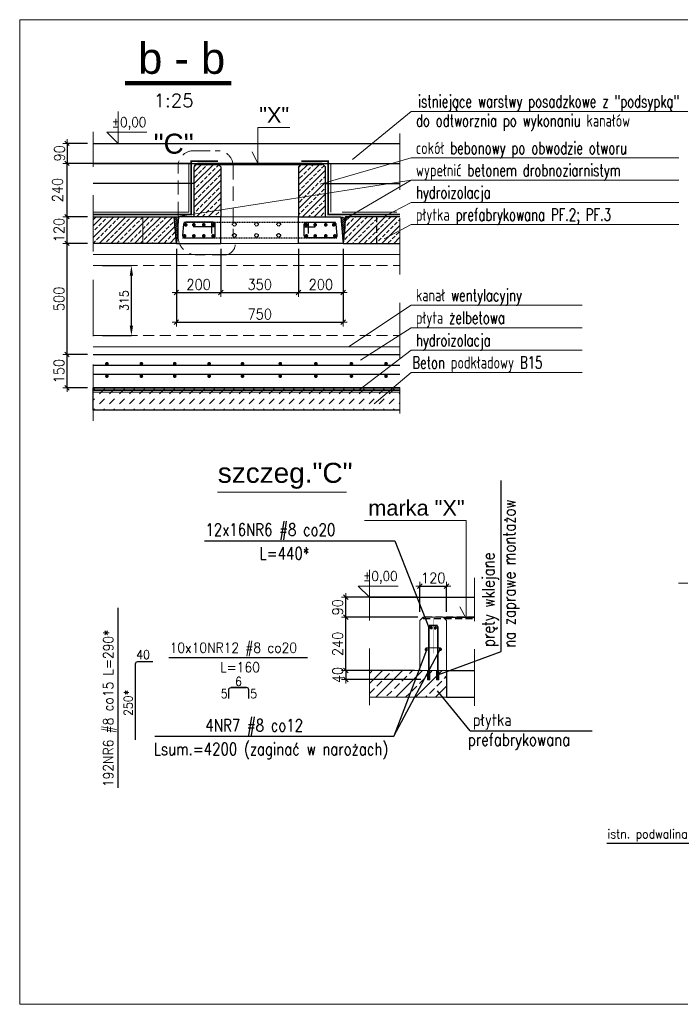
# Model space of a CAD drawing. Header units: centimetres. Extents: x -11084 to 18320, y 2736 to 15778.
# Tile 7 of 28: x 3550 to 3847, y 14815 to 15258. Entities that reach past the tile are written whole.
import ezdxf

# ---------------------------------------------------------------- set-up
doc = ezdxf.new("R2010")
doc.units = ezdxf.units.CM
for name, pattern in [('HIDDEN', [9.525, 6.35, -3.175]), ('HIDDEN2', [4.7625, 3.175, -1.5875]), ('HIDDENX2', [0.75, 0.5, -0.25]), ('IZOLACJA', [0.45, 0.25, -0.2])]:
    doc.linetypes.add(name, pattern=pattern)
for name, color, linetype, lineweight in [('---Hatches', 8, 'Continuous', 18), ('---Stal+opis', 3, 'Continuous', 18), ('---Stal+wym', 9, 'Continuous', 15), ('---Widok', 7, 'Continuous', 25), ('---zbrojenie', 133, 'Continuous', 25), ('---Żelbet', 6, 'Continuous', 30), ('_cienkie', 9, 'Continuous', 9), ('K---kreskowanie', 202, 'Continuous', 9), ('K---wymiar', 13, 'Continuous', 13), ('K_opis-25', 2, 'Continuous', 13), ('K_wymiar', 3, 'Continuous', 13)]:
    doc.layers.add(name, color=color, linetype=linetype, lineweight=lineweight)
for name, color, linetype in [('3', 3, 'Continuous'), ('_ściany', 8, 'Continuous'), ('A Detal-Płytki', 8, 'Continuous'), ('A---Hatch', 8, 'Continuous'), ('K-3', 3, 'Continuous'), ('K_OPIS_70', 241, 'Continuous')]:
    doc.layers.add(name, color=color, linetype=linetype)
doc.layers.add('zzz---Unplot', color=6, linetype='Continuous', lineweight=13, plot=False)
doc.styles.add('ARIAL', font='arial.ttf', dxfattribs={"width": 0.95})
doc.styles.add('Arial CE', font='arial.ttf')
doc.styles.add('ROMAND', font='romand.shx', dxfattribs={"width": 0.9})
doc.styles.add('WYMIARY', font='ROMANS.shx', dxfattribs={"width": 0.7})
doc.dimstyles.new('1do10-cm-mm', dxfattribs={"dimscale": 0.25, "dimtxt": 19, "dimasz": 0.75, "dimexe": 0, "dimexo": 10, "dimgap": 5, "dimtad": 1, "dimlfac": 10, "dimrnd": 0.5, "dimzin": 9, "dimdsep": 46, "dimtxsty": 'ROMAND', "dimblk": 'UKS', "dimcen": 15, "dimdle": 10, "dimclrd": 256, "dimclre": 256, "dimclrt": 3, "dimadec": 1, "dimazin": 0, "dimtfac": 8e-05, "dimtix": 1, "dimtmove": 2, "dimatfit": 3, "dimldrblk": 'DOTSMALL', "dimfxl": 1, "dimtolj": 1, "dimtzin": 9, "dimarcsym": 0})
pattern_1 = [(135, (-41708.07876, -9451.8789), (-1.234785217, 0.3367596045), [1.5875, -0.3175, 0, -0.3175])]

# ---------------------------------------------------------------- blocks, each defined once
blk = doc.blocks.new('UKS')
at = {"color": 0}
for p, q in [((10, 0), (-10, 0)), ((0, -10), (0, 10))]:
    blk.add_line(p, q, dxfattribs=at)
at = {"color": 2}
blk.add_line((-5.5, -5.5), (5.5, 5.5), dxfattribs=at)
blk = doc.blocks.new('*D82')
at = {"layer": '---Stal+wym', "linetype": 'ByBlock', "lineweight": -2, "transparency": 16777216}
for p, q in [((3620.78, 15155.29), (3620.78, 15122.32)), ((3695.78, 15155.29), (3695.78, 15122.32)), ((3620.96, 15122.32), (3695.59, 15122.32))]:
    blk.add_line(p, q, dxfattribs=at)
at = {"layer": 'Defpoints', "color": 0, "linetype": 'ByBlock', "transparency": 16777216}
for p in [(3620.78, 15157.79), (3695.78, 15157.79), (3695.78, 15122.32)]:
    blk.add_point(p, dxfattribs=at)
at = {"layer": '---Stal+wym', "linetype": 'ByBlock', "lineweight": -2, "transparency": 16777216, "xscale": 0.1875, "yscale": 0.1875, "zscale": 0.1875, "rotation": 180}
blk.add_blockref('UKS', (3620.78, 15122.32), dxfattribs=at)
at = {"layer": '---Stal+wym', "linetype": 'ByBlock', "lineweight": -2, "transparency": 16777216, "xscale": 0.1875, "yscale": 0.1875, "zscale": 0.1875}
blk.add_blockref('UKS', (3695.78, 15122.32), dxfattribs=at)
at = {"layer": '---Stal+wym', "color": 3, "linetype": 'ByBlock', "transparency": 16777216, "insert": (3658.28, 15125.95), "char_height": 4.75, "attachment_point": 5, "style": 'ROMAND'}
blk.add_mtext('\\A1;750', dxfattribs=at)
blk = doc.blocks.new('_DotSmall')
at = {"color": 0, "const_width": 0.5}
blk.add_lwpolyline([(-0.0625, 0, 1), (0.0625, 0, 1)], format="xyb", close=True, dxfattribs=at)
blk = doc.blocks.new('*D83')
at = {"layer": '---Stal+wym', "linetype": 'ByBlock', "lineweight": -2, "transparency": 16777216}
for p, q in [((3620.78, 15155.29), (3620.78, 15135.63)), ((3640.78, 15155.29), (3640.78, 15135.63)), ((3620.96, 15135.63), (3640.59, 15135.63))]:
    blk.add_line(p, q, dxfattribs=at)
at = {"layer": 'Defpoints', "color": 0, "linetype": 'ByBlock', "transparency": 16777216}
for p in [(3620.78, 15157.79), (3640.78, 15157.79), (3640.78, 15135.63)]:
    blk.add_point(p, dxfattribs=at)
at = {"layer": '---Stal+wym', "linetype": 'ByBlock', "lineweight": -2, "transparency": 16777216, "xscale": 0.1875, "yscale": 0.1875, "zscale": 0.1875, "rotation": 180}
blk.add_blockref('UKS', (3620.78, 15135.63), dxfattribs=at)
at = {"layer": '---Stal+wym', "linetype": 'ByBlock', "lineweight": -2, "transparency": 16777216, "xscale": 0.1875, "yscale": 0.1875, "zscale": 0.1875}
blk.add_blockref('UKS', (3640.78, 15135.63), dxfattribs=at)
at = {"layer": '---Stal+wym', "color": 3, "linetype": 'ByBlock', "transparency": 16777216, "insert": (3630.78, 15139.25), "char_height": 4.75, "attachment_point": 5, "style": 'ROMAND'}
blk.add_mtext('\\A1;200', dxfattribs=at)
blk = doc.blocks.new('*D84')
at = {"layer": '---Stal+wym', "linetype": 'ByBlock', "lineweight": -2, "transparency": 16777216}
for p, q in [((3640.78, 15155.29), (3640.78, 15135.63)), ((3675.78, 15155.29), (3675.78, 15135.63)), ((3640.96, 15135.63), (3675.59, 15135.63))]:
    blk.add_line(p, q, dxfattribs=at)
at = {"layer": 'Defpoints', "color": 0, "linetype": 'ByBlock', "transparency": 16777216}
for p in [(3640.78, 15157.79), (3675.78, 15157.79), (3675.78, 15135.63)]:
    blk.add_point(p, dxfattribs=at)
at = {"layer": '---Stal+wym', "linetype": 'ByBlock', "lineweight": -2, "transparency": 16777216, "xscale": 0.1875, "yscale": 0.1875, "zscale": 0.1875, "rotation": 180}
blk.add_blockref('UKS', (3640.78, 15135.63), dxfattribs=at)
at = {"layer": '---Stal+wym', "linetype": 'ByBlock', "lineweight": -2, "transparency": 16777216, "xscale": 0.1875, "yscale": 0.1875, "zscale": 0.1875}
blk.add_blockref('UKS', (3675.78, 15135.63), dxfattribs=at)
at = {"layer": '---Stal+wym', "color": 3, "linetype": 'ByBlock', "transparency": 16777216, "insert": (3658.28, 15139.25), "char_height": 4.75, "attachment_point": 5, "style": 'ROMAND'}
blk.add_mtext('\\A1;350', dxfattribs=at)
blk = doc.blocks.new('*D85')
at = {"layer": '---Stal+wym', "linetype": 'ByBlock', "lineweight": -2, "transparency": 16777216}
for p, q in [((3675.78, 15155.29), (3675.78, 15135.63)), ((3695.78, 15155.29), (3695.78, 15135.63)), ((3675.96, 15135.63), (3695.59, 15135.63))]:
    blk.add_line(p, q, dxfattribs=at)
at = {"layer": 'Defpoints', "color": 0, "linetype": 'ByBlock', "transparency": 16777216}
for p in [(3675.78, 15157.79), (3695.78, 15157.79), (3695.78, 15135.63)]:
    blk.add_point(p, dxfattribs=at)
at = {"layer": '---Stal+wym', "linetype": 'ByBlock', "lineweight": -2, "transparency": 16777216, "xscale": 0.1875, "yscale": 0.1875, "zscale": 0.1875, "rotation": 180}
blk.add_blockref('UKS', (3675.78, 15135.63), dxfattribs=at)
at = {"layer": '---Stal+wym', "linetype": 'ByBlock', "lineweight": -2, "transparency": 16777216, "xscale": 0.1875, "yscale": 0.1875, "zscale": 0.1875}
blk.add_blockref('UKS', (3695.78, 15135.63), dxfattribs=at)
at = {"layer": '---Stal+wym', "color": 3, "linetype": 'ByBlock', "transparency": 16777216, "insert": (3685.78, 15139.25), "char_height": 4.75, "attachment_point": 5, "style": 'ROMAND'}
blk.add_mtext('\\A1;200', dxfattribs=at)
blk = doc.blocks.new('*D86')
at = {"layer": '---Stal+wym', "linetype": 'ByBlock', "lineweight": -2, "transparency": 16777216}
for p, q in [((3580.81, 15107.79), (3571.59, 15107.79)), ((3571.59, 15092.98), (3571.59, 15107.61)), ((3580.81, 15092.79), (3571.59, 15092.79))]:
    blk.add_line(p, q, dxfattribs=at)
at = {"layer": 'Defpoints', "color": 0, "linetype": 'ByBlock', "transparency": 16777216}
for p in [(3571.59, 15107.79), (3583.31, 15107.79), (3583.31, 15092.79)]:
    blk.add_point(p, dxfattribs=at)
at = {"layer": '---Stal+wym', "linetype": 'ByBlock', "lineweight": -2, "transparency": 16777216, "xscale": 0.1875, "yscale": 0.1875, "zscale": 0.1875}
for p, rotation in [((3571.59, 15107.79), 90), ((3571.59, 15092.79), 270)]:
    blk.add_blockref('UKS', p, dxfattribs=dict(at, rotation=rotation))
at = {"layer": '---Stal+wym', "color": 3, "linetype": 'ByBlock', "transparency": 16777216, "insert": (3567.97, 15100.29), "char_height": 4.75, "attachment_point": 5, "rotation": 90, "style": 'ROMAND'}
blk.add_mtext('\\A1;150', dxfattribs=at)
blk = doc.blocks.new('*D87')
at = {"layer": '---Stal+wym', "linetype": 'ByBlock', "lineweight": -2, "transparency": 16777216}
for p, q in [((3580.81, 15157.79), (3571.59, 15157.79)), ((3571.59, 15107.98), (3571.59, 15157.61)), ((3580.81, 15107.79), (3571.59, 15107.79))]:
    blk.add_line(p, q, dxfattribs=at)
at = {"layer": 'Defpoints', "color": 0, "linetype": 'ByBlock', "transparency": 16777216}
for p in [(3571.59, 15157.79), (3583.31, 15157.79), (3583.31, 15107.79)]:
    blk.add_point(p, dxfattribs=at)
at = {"layer": '---Stal+wym', "linetype": 'ByBlock', "lineweight": -2, "transparency": 16777216, "xscale": 0.1875, "yscale": 0.1875, "zscale": 0.1875}
for p, rotation in [((3571.59, 15157.79), 90), ((3571.59, 15107.79), 270)]:
    blk.add_blockref('UKS', p, dxfattribs=dict(at, rotation=rotation))
at = {"layer": '---Stal+wym', "color": 3, "linetype": 'ByBlock', "transparency": 16777216, "insert": (3567.97, 15132.79), "char_height": 4.75, "attachment_point": 5, "rotation": 90, "style": 'ROMAND'}
blk.add_mtext('\\A1;500', dxfattribs=at)
blk = doc.blocks.new('*D88')
at = {"layer": '---Stal+wym', "linetype": 'ByBlock', "lineweight": -2, "transparency": 16777216}
for p, q in [((3571.59, 15169.98), (3571.59, 15170.17)), ((3580.81, 15169.79), (3571.59, 15169.79)), ((3571.59, 15157.79), (3571.59, 15169.79)), ((3580.81, 15157.79), (3571.59, 15157.79)), ((3571.59, 15157.61), (3571.59, 15157.42))]:
    blk.add_line(p, q, dxfattribs=at)
at = {"layer": 'Defpoints', "color": 0, "linetype": 'ByBlock', "transparency": 16777216}
for p in [(3571.59, 15169.79), (3583.31, 15169.79), (3583.31, 15157.79)]:
    blk.add_point(p, dxfattribs=at)
at = {"layer": '---Stal+wym', "linetype": 'ByBlock', "lineweight": -2, "transparency": 16777216, "xscale": 0.1875, "yscale": 0.1875, "zscale": 0.1875}
for p, rotation in [((3571.59, 15169.79), 270), ((3571.59, 15157.79), 90)]:
    blk.add_blockref('UKS', p, dxfattribs=dict(at, rotation=rotation))
at = {"layer": '---Stal+wym', "color": 3, "linetype": 'ByBlock', "transparency": 16777216, "insert": (3567.97, 15163.79), "char_height": 4.75, "attachment_point": 5, "rotation": 90, "style": 'ROMAND'}
blk.add_mtext('\\A1;120', dxfattribs=at)
blk = doc.blocks.new('*D331')
at = {"layer": '---Stal+wym', "linetype": 'ByBlock', "lineweight": -2, "transparency": 16777216}
for p, q in [((3696.98, 14965.73), (3696.98, 14965.91)), ((3727.85, 14965.54), (3696.98, 14965.54)), ((3696.98, 14965.54), (3696.98, 14961.54)), ((3730.82, 14961.54), (3696.98, 14961.54)), ((3696.98, 14961.35), (3696.98, 14961.16))]:
    blk.add_line(p, q, dxfattribs=at)
at = {"layer": 'Defpoints', "color": 0, "linetype": 'ByBlock', "transparency": 16777216}
for p in [(3730.35, 14965.54), (3696.98, 14961.54), (3733.32, 14961.54)]:
    blk.add_point(p, dxfattribs=at)
at = {"layer": '---Stal+wym', "linetype": 'ByBlock', "lineweight": -2, "transparency": 16777216, "xscale": 0.1875, "yscale": 0.1875, "zscale": 0.1875}
for p, rotation in [((3696.98, 14965.54), 270), ((3696.98, 14961.54), 90)]:
    blk.add_blockref('UKS', p, dxfattribs=dict(at, rotation=rotation))
at = {"layer": '---Stal+wym', "color": 3, "linetype": 'ByBlock', "transparency": 16777216, "insert": (3693.36, 14963.54), "char_height": 4.75, "attachment_point": 5, "rotation": 90, "style": 'ROMAND'}
blk.add_mtext('\\A1;40', dxfattribs=at)
blk = doc.blocks.new('*D332')
at = {"layer": '---Stal+wym', "linetype": 'ByBlock', "lineweight": -2, "transparency": 16777216}
for p, q in [((3730.16, 15003.57), (3729.97, 15003.57)), ((3730.35, 14992.04), (3730.35, 15003.57)), ((3730.35, 15003.57), (3742.35, 15003.57)), ((3742.35, 14992.04), (3742.35, 15003.57)), ((3742.53, 15003.57), (3742.72, 15003.57))]:
    blk.add_line(p, q, dxfattribs=at)
at = {"layer": 'Defpoints', "color": 0, "linetype": 'ByBlock', "transparency": 16777216}
for p in [(3742.35, 15003.57), (3730.35, 14989.54), (3742.35, 14989.54)]:
    blk.add_point(p, dxfattribs=at)
at = {"layer": '---Stal+wym', "linetype": 'ByBlock', "lineweight": -2, "transparency": 16777216, "xscale": 0.1875, "yscale": 0.1875, "zscale": 0.1875}
blk.add_blockref('UKS', (3730.35, 15003.57), dxfattribs=at)
at = {"layer": '---Stal+wym', "linetype": 'ByBlock', "lineweight": -2, "transparency": 16777216, "xscale": 0.1875, "yscale": 0.1875, "zscale": 0.1875, "rotation": 180}
blk.add_blockref('UKS', (3742.35, 15003.57), dxfattribs=at)
at = {"layer": '---Stal+wym', "color": 3, "linetype": 'ByBlock', "transparency": 16777216, "insert": (3736.35, 15007.19), "char_height": 4.75, "attachment_point": 5, "style": 'ROMAND'}
blk.add_mtext('\\A1;120', dxfattribs=at)
blk = doc.blocks.new('*D366')
at = {"layer": '---Stal+wym', "linetype": 'ByBlock', "lineweight": -2, "transparency": 16777216}
for p, q in [((3587.53, 15147.79), (3600.54, 15147.79)), ((3600.54, 15120.79), (3600.54, 15143.29)), ((3587.53, 15116.29), (3600.54, 15116.29))]:
    blk.add_line(p, q, dxfattribs=at)
at = {"layer": '---Stal+wym', "linetype": 'ByBlock', "transparency": 16777216}
for points in [[(3599.79, 15143.29), (3601.29, 15143.29), (3600.54, 15147.79)], [(3599.79, 15120.79), (3601.29, 15120.79), (3600.54, 15116.29)]]:
    blk.add_solid(points, dxfattribs=at)
at = {"layer": 'Defpoints', "color": 0, "linetype": 'ByBlock', "transparency": 16777216}
for p in [(3585.03, 15147.79), (3600.54, 15147.79), (3585.03, 15116.29)]:
    blk.add_point(p, dxfattribs=at)
at = {"layer": '---Stal+wym', "color": 7, "linetype": 'ByBlock', "transparency": 16777216, "insert": (3597.29, 15132.04), "char_height": 4, "attachment_point": 5, "rotation": 90, "style": 'ROMAND'}
blk.add_mtext('\\A1;315', dxfattribs=at)
blk = doc.blocks.new('*D367')
at = {"layer": '---Stal+wym', "linetype": 'ByBlock', "lineweight": -2, "transparency": 16777216}
for p, q in [((3580.81, 15202.79), (3571.59, 15202.79)), ((3571.59, 15202.61), (3571.59, 15193.98)), ((3580.81, 15193.79), (3571.59, 15193.79))]:
    blk.add_line(p, q, dxfattribs=at)
at = {"layer": 'Defpoints', "color": 0, "linetype": 'ByBlock', "transparency": 16777216}
for p in [(3583.31, 15202.79), (3571.59, 15193.79), (3583.31, 15193.79)]:
    blk.add_point(p, dxfattribs=at)
at = {"layer": '---Stal+wym', "linetype": 'ByBlock', "lineweight": -2, "transparency": 16777216, "xscale": 0.1875, "yscale": 0.1875, "zscale": 0.1875}
for p, rotation in [((3571.59, 15202.79), 90), ((3571.59, 15193.79), 270)]:
    blk.add_blockref('UKS', p, dxfattribs=dict(at, rotation=rotation))
at = {"layer": '---Stal+wym', "color": 3, "linetype": 'ByBlock', "transparency": 16777216, "insert": (3568.18, 15198.29), "char_height": 4.75, "attachment_point": 5, "rotation": 90, "style": 'ROMAND'}
blk.add_mtext('\\A1;90', dxfattribs=at)
blk = doc.blocks.new('*D368')
at = {"layer": '---Stal+wym', "linetype": 'ByBlock', "lineweight": -2, "transparency": 16777216}
for p, q in [((3627.84, 15193.79), (3571.59, 15193.79)), ((3571.59, 15169.98), (3571.59, 15193.61)), ((3580.81, 15169.79), (3571.59, 15169.79))]:
    blk.add_line(p, q, dxfattribs=at)
at = {"layer": 'Defpoints', "color": 0, "linetype": 'ByBlock', "transparency": 16777216}
for p in [(3571.59, 15193.79), (3630.34, 15193.79), (3583.31, 15169.79)]:
    blk.add_point(p, dxfattribs=at)
at = {"layer": '---Stal+wym', "linetype": 'ByBlock', "lineweight": -2, "transparency": 16777216, "xscale": 0.1875, "yscale": 0.1875, "zscale": 0.1875}
for p, rotation in [((3571.59, 15193.79), 90), ((3571.59, 15169.79), 270)]:
    blk.add_blockref('UKS', p, dxfattribs=dict(at, rotation=rotation))
at = {"layer": '---Stal+wym', "color": 3, "linetype": 'ByBlock', "transparency": 16777216, "insert": (3567.33, 15181.79), "char_height": 4.75, "attachment_point": 5, "rotation": 90, "style": 'ROMAND'}
blk.add_mtext('\\A1;240', dxfattribs=at)
blk = doc.blocks.new('*D372')
at = {"layer": '---Stal+wym', "linetype": 'ByBlock', "lineweight": -2, "transparency": 16777216}
for p, q in [((3729.35, 14989.54), (3696.98, 14989.54)), ((3696.98, 14965.73), (3696.98, 14989.35)), ((3727.85, 14965.54), (3696.98, 14965.54))]:
    blk.add_line(p, q, dxfattribs=at)
at = {"layer": 'Defpoints', "color": 0, "linetype": 'ByBlock', "transparency": 16777216}
for p in [(3696.98, 14989.54), (3731.85, 14989.54), (3730.35, 14965.54)]:
    blk.add_point(p, dxfattribs=at)
at = {"layer": '---Stal+wym', "linetype": 'ByBlock', "lineweight": -2, "transparency": 16777216, "xscale": 0.1875, "yscale": 0.1875, "zscale": 0.1875}
for p, rotation in [((3696.98, 14989.54), 90), ((3696.98, 14965.54), 270)]:
    blk.add_blockref('UKS', p, dxfattribs=dict(at, rotation=rotation))
at = {"layer": '---Stal+wym', "color": 3, "linetype": 'ByBlock', "transparency": 16777216, "insert": (3693.36, 14977.54), "char_height": 4.75, "attachment_point": 5, "rotation": 90, "style": 'ROMAND'}
blk.add_mtext('\\A1;240', dxfattribs=at)
blk = doc.blocks.new('*D373')
at = {"layer": '---Stal+wym', "linetype": 'ByBlock', "lineweight": -2, "transparency": 16777216}
for p, q in [((3696.98, 14998.73), (3696.98, 14998.91)), ((3728.74, 14998.54), (3696.98, 14998.54)), ((3696.98, 14989.54), (3696.98, 14998.54)), ((3729.35, 14989.54), (3696.98, 14989.54)), ((3696.98, 14989.35), (3696.98, 14989.16))]:
    blk.add_line(p, q, dxfattribs=at)
at = {"layer": 'Defpoints', "color": 0, "linetype": 'ByBlock', "transparency": 16777216}
for p in [(3696.98, 14998.54), (3731.24, 14998.54), (3731.85, 14989.54)]:
    blk.add_point(p, dxfattribs=at)
at = {"layer": '---Stal+wym', "linetype": 'ByBlock', "lineweight": -2, "transparency": 16777216, "xscale": 0.1875, "yscale": 0.1875, "zscale": 0.1875}
for p, rotation in [((3696.98, 14998.54), 270), ((3696.98, 14989.54), 90)]:
    blk.add_blockref('UKS', p, dxfattribs=dict(at, rotation=rotation))
at = {"layer": '---Stal+wym', "color": 3, "linetype": 'ByBlock', "transparency": 16777216, "insert": (3693.36, 14994.04), "char_height": 4.75, "attachment_point": 5, "rotation": 90, "style": 'ROMAND'}
blk.add_mtext('\\A1;90', dxfattribs=at)

msp = doc.modelspace()

# ---------------------------------------------------------------- hatches: boundary and pattern name
at = {"layer": '---Stal+wym', "linetype": 'ByBlock'}
h = msp.add_hatch(dxfattribs=at)
h.set_pattern_fill('JIS_STN_2.5', color=256, scale=1.5)
h.paths.add_polyline_path([(3640.776477, 15193.793665), (3628.842459, 15193.793665), (3628.842459, 15169.793665), (3640.776477, 15169.793665)])
h = msp.add_hatch(dxfattribs=at)
h.set_pattern_fill('JIS_STN_2.5', color=256, scale=1.5)
h.paths.add_polyline_path([(3687.801069, 15193.793665), (3675.776477, 15193.793665), (3675.776477, 15169.793665), (3687.801069, 15169.793665)])
h = msp.add_hatch(dxfattribs=at)
h.set_pattern_fill('JIS_STN_2.5', color=256, scale=1.5)
h.paths.add_polyline_path([(3605.660425, 15169.793665), (3583.31352, 15169.793665), (3583.31352, 15157.793665), (3605.660425, 15157.793665)])
h = msp.add_hatch(dxfattribs=at)
h.set_pattern_fill('JIS_STN_2.5', color=256, scale=1.5)
h.paths.add_polyline_path([(3619.660425, 15169.793665), (3605.660425, 15169.793665), (3605.660425, 15157.793665), (3620.660425, 15157.793665)])
h = msp.add_hatch(dxfattribs=at)
h.set_pattern_fill('ANSI36', color=256, scale=0.2, angle=90)
h.set_pattern_definition(pattern_1)
h.paths.add_polyline_path([(3621.776477, 15169.793665), (3619.660425, 15169.793665), (3620.660425, 15157.793665), (3620.776477, 15157.793665)])
h = msp.add_hatch(dxfattribs=at)
h.set_pattern_fill('ANSI36', color=256, scale=0.2, angle=90)
h.set_pattern_definition(pattern_1)
h.paths.add_polyline_path([(3696.892529, 15169.793665), (3694.776477, 15169.793665), (3695.776477, 15157.793665), (3695.892529, 15157.793665)])
h = msp.add_hatch(dxfattribs=at)
h.set_pattern_fill('JIS_STN_2.5', color=256, scale=1.5)
h.paths.add_polyline_path([(3696.892529, 15169.793665), (3710.892529, 15169.793665), (3710.892529, 15157.793665), (3695.892529, 15157.793665)])
h = msp.add_hatch(dxfattribs=at)
h.set_pattern_fill('JIS_STN_2.5', color=256, scale=1.5)
h.paths.add_polyline_path([(3721.31352, 15157.793665), (3721.31352, 15169.793665), (3710.892529, 15169.793665), (3710.892529, 15157.793665)])
at = {"layer": 'K---kreskowanie', "transparency": 33554687}
h = msp.add_hatch(dxfattribs=at)
h.set_pattern_fill('DASH', color=256, angle=45)
h.set_pattern_definition([(45, (3.113, 128.993), (4e-16, 4.49012806), [3.175, -3.175])])
h.paths.add_polyline_path([(3721.31352, 15082.793665), (3721.31352, 15092.793665), (3583.31352, 15092.793665), (3583.31352, 15082.793665)])

# ---------------------------------------------------------------- linework, layer by layer
at = {"layer": '---Hatches', "color": 6, "linetype": 'IZOLACJA', "ltscale": 50, "const_width": 0.75}
for points in [[(3583.31352, 15170.793665), (3627.50233, 15170.793665), (3627.50233, 15194.813419), (3639.557564, 15194.813419)], [(3721.31352, 15170.793665), (3689.050625, 15170.793665), (3689.050625, 15194.813419), (3676.99539, 15194.813419)], [(3583.31352, 15091.793665), (3583.31352, 15091.793665), (3583.31352, 15091.793665), (3721.31352, 15091.793665)]]:
    msp.add_lwpolyline(points, dxfattribs=at)
at = {"layer": '---Stal+wym', "linetype": 'ByBlock'}
for points in [[(3626.453649, 15171.793665), (3626.453649, 15193.793665)], [(3690.295579, 15171.793665), (3690.295579, 15193.793665)], [(3583.31352, 15171.793665), (3626.453649, 15171.793665)], [(3695.295579, 15171.793665), (3719.917939, 15171.793665)], [(3719.917939, 15171.793665), (3695.295579, 15171.793665)], [(3619.660425, 15169.793665), (3621.776477, 15169.793665)], [(3691.892529, 15169.793665), (3689.776477, 15169.793665)], [(3583.31352, 15152.793665), (3721.31352, 15152.793665)], [(3583.31352, 15111.293665), (3721.31352, 15111.293665)], [(3583.31352, 15090.793665), (3583.31352, 15090.793665), (3583.31352, 15090.793665), (3721.31352, 15090.793665)]]:
    msp.add_lwpolyline(points, dxfattribs=at)
for points in [[(3605.660425, 15169.793665), (3619.660425, 15169.793665), (3620.660425, 15157.793665), (3605.660425, 15157.793665)], [(3621.776477, 15169.793665), (3694.776477, 15169.793665), (3695.776477, 15157.793665), (3620.776477, 15157.793665)]]:
    msp.add_lwpolyline(points, close=True, dxfattribs=at)
at = {"layer": '---Stal+wym', "color": 2, "linetype": 'ByBlock'}
for points in [[(3730.347303, 14965.539345), (3730.347303, 14988.03941), (3731.847303, 14989.53941), (3740.847303, 14989.53941), (3742.347308, 14988.03941), (3742.347457, 14965.539345)], [(3730.347303, 14965.539345), (3730.347303, 14969.601696)], [(3742.347303, 14965.539345), (3742.347303, 14969.601696)], [(3707.620136, 14965.539345), (3742.347303, 14965.539345), (3742.347303, 14953.5393), (3707.620136, 14953.5393)]]:
    msp.add_lwpolyline(points, dxfattribs=at)
at = {"layer": '---Widok', "linetype": 'ByBlock'}
for points in [[(3583.31352, 15202.793665), (3721.31352, 15202.793665)], [(3583.31352, 15193.793665), (3630.342459, 15193.793665)], [(3583.31352, 15193.793665), (3721.31352, 15193.793665)], [(3634.276477, 15193.793665), (3682.276477, 15193.793665)], [(3628.842459, 15184.793665), (3583.31352, 15184.793665)], [(3687.710495, 15184.793665), (3721.31352, 15184.793665)], [(3721.31352, 15082.793665), (3583.31352, 15082.793665), (3583.31352, 15092.793665), (3721.31352, 15092.793665)]]:
    msp.add_lwpolyline(points, dxfattribs=at)
at = {"layer": '---Widok'}
for points in [[(3630.342459, 15193.793665), (3630.342459, 15193.293665), (3686.301069, 15193.293665), (3686.301069, 15193.793665), (3630.342459, 15193.793665)], [(3707.620136, 14998.53941), (3754.864015, 14998.53941)], [(3740.847303, 14989.53941), (3754.864015, 14989.53941)], [(3742.347303, 14965.539345), (3754.864015, 14965.53941)], [(3742.347303, 14965.539345), (3742.347303, 14953.5393), (3754.864015, 14953.5393)]]:
    msp.add_lwpolyline(points, dxfattribs=at)
at = {"layer": '---Widok', "linetype": 'HIDDEN2'}
msp.add_lwpolyline([(3731.847303, 14989.53941), (3731.847303, 14989.03941), (3754.864015, 14989.03941), (3754.864015, 14989.53941), (3731.847303, 14989.53941)], dxfattribs=at)
at = {"layer": '---zbrojenie', "linetype": 'HIDDENX2'}
for points in [[(3624.076809, 15167.293665), (3692.487203, 15167.293665)], [(3623.493476, 15160.293665), (3693.059478, 15160.293665)]]:
    msp.add_lwpolyline(points, dxfattribs=at)
at = {"layer": '---zbrojenie', "linetype": 'ByBlock'}
for points in [[(3583.31352, 15102.984876), (3721.31352, 15102.984876)], [(3583.31352, 15098.899761), (3721.31352, 15098.899761)]]:
    msp.add_lwpolyline(points, dxfattribs=at)
at = {"layer": '---zbrojenie', "color": 6, "linetype": 'ByBlock'}
for points in [[(3610.257059, 14969.429879), (3603.257059, 14969.429879, 0.4142135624), (3602.257059, 14968.429879), (3602.257059, 14934.429879)], [(3644.36319, 14952.911431), (3644.36319, 14956.911431, -0.4142135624), (3645.36319, 14957.911431), (3652.253142, 14957.911431)], [(3653.36319, 14952.911431), (3653.36319, 14956.911431, 0.4142135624), (3652.36319, 14957.911431), (3645.473237, 14957.911431)]]:
    msp.add_lwpolyline(points, format="xyb", dxfattribs=at)
at = {"layer": '---zbrojenie', "linetype": 'HIDDENX2'}
for centre in [(3646.857002, 15166.371717), (3656.805042, 15166.371717), (3666.805042, 15166.371717), (3646.857002, 15161.38154), (3656.805042, 15161.38154), (3666.805042, 15161.38154)]:
    msp.add_circle(centre, 0.798847, dxfattribs=at)
at = {"layer": '---Żelbet', "color": 2, "linetype": 'ByBlock'}
for p, q in [((3583.31352, 15107.793665), (3721.31352, 15107.793665)), ((3721.31352, 15092.793665), (3583.31352, 15092.793665))]:
    msp.add_line(p, q, dxfattribs=at)
at = {"layer": '---Żelbet', "linetype": 'ByBlock'}
msp.add_line((3721.31352, 15092.793665), (3583.31352, 15092.793665), dxfattribs=at)
at = {"layer": '---Żelbet', "color": 2, "linetype": 'ByBlock'}
for points in [[(3628.842459, 15169.793665), (3628.842459, 15192.293665), (3630.342459, 15193.793665), (3639.276477, 15193.793665), (3640.776477, 15192.293665), (3640.776477, 15169.793665)], [(3687.801069, 15169.793665), (3687.801069, 15192.293665), (3686.301069, 15193.793665), (3677.276477, 15193.793665), (3675.776477, 15192.293665), (3675.776477, 15169.793665)], [(3583.31352, 15169.793665), (3619.660425, 15169.793665), (3620.660425, 15157.793665), (3583.31352, 15157.793665)], [(3636.531845, 15167.293665), (3636.531845, 15162.293665)], [(3680.021109, 15167.293665), (3680.021109, 15162.293665)], [(3721.31352, 15169.793665), (3696.892529, 15169.793665), (3695.892529, 15157.793665), (3721.31352, 15157.793665)], [(3638.276477, 15165.270902), (3628.276477, 15165.270902)], [(3678.276477, 15165.270902), (3683.276477, 15165.270902)]]:
    msp.add_lwpolyline(points, dxfattribs=at)
for points in [[(3640.776477, 15169.793665), (3621.776477, 15169.793665), (3620.776477, 15157.793665), (3640.776477, 15157.793665)], [(3675.776477, 15169.793665), (3694.776477, 15169.793665), (3695.776477, 15157.793665), (3675.776477, 15157.793665)]]:
    msp.add_lwpolyline(points, close=True, dxfattribs=at)
for points in [[(3637.276477, 15167.293665), (3624.996942, 15167.293665, 0.3900664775), (3624.000397, 15166.376711), (3623.58373, 15161.376711, 0.4387801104), (3624.580276, 15160.293665), (3637.276477, 15160.293665, 0.4142135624), (3638.276477, 15161.293665), (3638.276477, 15166.293665, 0.4142135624)], [(3679.276477, 15167.293665), (3691.556012, 15167.293665, -0.3900664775), (3692.552558, 15166.376711), (3692.969225, 15161.376711, -0.4387801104), (3691.972679, 15160.293665), (3679.276477, 15160.293665, -0.4142135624), (3678.276477, 15161.293665), (3678.276477, 15166.293665, -0.4142135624)]]:
    msp.add_lwpolyline(points, format="xyb", close=True, dxfattribs=at)
at = {"layer": '_cienkie', "linetype": 'HIDDEN', "ltscale": 4}
for p, q in [((3583.31352, 15077.887951), (3583.31352, 15207.991534)), ((3721.31352, 15207.238001), (3721.31352, 15081.195187))]:
    msp.add_line(p, q, dxfattribs=at)
at = {"layer": '_cienkie', "linetype": 'ByBlock'}
for points in [[(3594.566127, 15217.096987), (3594.566127, 15202.793665), (3594.566127, 15202.793665), (3589.566127, 15207.793665), (3607.536504, 15207.793665)], [(3707.620136, 15010.842732), (3707.620136, 14998.53941), (3707.620136, 14998.53941), (3702.620136, 15003.53941), (3720.590512, 15003.53941)]]:
    msp.add_lwpolyline(points, dxfattribs=at)
at = {"layer": '_cienkie', "linetype": 'HIDDENX2', "ltscale": 10}
for points in [[(3583.31352, 15147.793665), (3721.31352, 15147.793665)], [(3583.31352, 15116.293665), (3721.31352, 15116.293665)]]:
    msp.add_lwpolyline(points, dxfattribs=at)
at = {"layer": '_cienkie', "linetype": 'HIDDEN', "ltscale": 4}
for points in [[(3754.864015, 14949.716592), (3754.864015, 15007.208196)], [(3707.620136, 14950.043571), (3707.620136, 15000.282922)]]:
    msp.add_lwpolyline(points, dxfattribs=at)
at = {"layer": '_ściany', "linetype": 'HIDDEN2'}
msp.add_lwpolyline([(3710.892529, 15169.793665), (3696.892529, 15169.793665), (3695.892529, 15157.793665), (3710.892529, 15157.793665)], close=True, dxfattribs=at)
at = {"layer": 'A Detal-Płytki'}
msp.add_line((3742.347303, 14970.69469), (3742.34738, 14970.69469), dxfattribs=at)
at = {"layer": 'A---Hatch', "linetype": 'Continuous'}
for p, q in [((3707.620136, 14959.676694), (3713.482787, 14965.539345)), ((3707.620136, 14964.16682), (3708.788823, 14965.335507)), ((3710.462998, 14953.5393), (3722.463043, 14965.539345)), ((3714.401483, 14961.967911), (3716.646547, 14964.212975)), ((3717.769079, 14965.335507), (3717.972917, 14965.539345)), ((3719.443254, 14953.5393), (3731.443299, 14965.539345)), ((3722.259207, 14960.845379), (3724.504271, 14963.090443)), ((3725.626803, 14964.212975), (3726.953173, 14965.539345)), ((3728.42351, 14953.5393), (3740.423556, 14965.539345)), ((3733.484527, 14963.090443), (3735.729591, 14965.335507)), ((3741.342252, 14961.967911), (3742.347303, 14962.972962)), ((3711.033887, 14958.600315), (3713.278951, 14960.845379)), ((3718.891611, 14957.477783), (3721.136675, 14959.722847)), ((3726.749335, 14956.355251), (3728.994399, 14958.600315)), ((3730.116931, 14959.722847), (3732.361995, 14961.967911)), ((3737.403766, 14953.5393), (3742.347303, 14958.482836)), ((3737.974656, 14958.600315), (3740.21972, 14960.845379)), ((3707.666291, 14955.232719), (3709.911355, 14957.477783)), ((3715.524015, 14954.110187), (3717.769079, 14956.355251)), ((3723.933384, 14953.5393), (3725.626803, 14955.232719)), ((3732.91364, 14953.5393), (3733.484527, 14954.110187)), ((3734.607059, 14955.232719), (3736.852123, 14957.477783))]:
    msp.add_line(p, q, dxfattribs=at)
at = {"layer": 'K---wymiar', "linetype": 'HIDDEN'}
msp.add_lwpolyline([(3629.594989, 15199.365067), (3638.299246, 15199.365067, -0.4546370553), (3646.299246, 15192.865067), (3646.299246, 15160.670673, -0.5484889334), (3643.299246, 15152.670673), (3629.594989, 15152.670673, -0.4142135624), (3621.594989, 15160.670673), (3621.594989, 15192.865067, -0.4546370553)], format="xyb", close=True, dxfattribs=at)
at = {"layer": 'K---wymiar'}
for points in [[(3628.842459, 15169.793665), (3583.31352, 15169.793665)], [(3732.975454, 14975.82), (3739.628844, 14975.82)], [(3733.796624, 14965.539345), (3733.796624, 14961.307074), (3734.798763, 14961.307074), (3734.798763, 14965.539345)], [(3737.868839, 14965.539345), (3737.868839, 14961.307074), (3738.870978, 14961.307074), (3738.870978, 14965.539345)]]:
    msp.add_lwpolyline(points, dxfattribs=at)
at = {"layer": 'K---wymiar', "color": 5}
msp.add_lwpolyline([(3639.301389, 15045.875713), (3697.388084, 15045.875713)], dxfattribs=at)
at = {"layer": 'K-3'}
for p, q in [((3766.848684, 14974.113788), (3766.848684, 15051.054285)), ((3633.471121, 15023.99356), (3719.003014, 15023.963917)), ((3594.604792, 14912.743638), (3594.604792, 14993.849187)), ((3617.409522, 14971.39664), (3679.809516, 14971.39664)), ((3611.112709, 14935.974454), (3718.652042, 14935.974454)), ((3752.996237, 14938.407337), (3807.78921, 14938.407337))]:
    msp.add_line(p, q, dxfattribs=at)
for points, const_width in [([(3624.999407, 15165.70887, 1), (3624.999407, 15166.53387, 1)], 0.825), ([(3628.632321, 15165.70887, 1), (3628.632321, 15166.53387, 1)], 0.825), ([(3633.097341, 15165.70887, 1), (3633.097341, 15166.53387, 1)], 0.825), ([(3637.394981, 15165.70887, 1), (3637.394981, 15166.53387, 1)], 0.825), ([(3679.157974, 15165.70887, -1), (3679.157974, 15166.53387, -1)], 0.825), ([(3683.234742, 15165.70887, -1), (3683.234742, 15166.53387, -1)], 0.825), ([(3687.969655, 15165.70887, -1), (3687.969655, 15166.53387, -1)], 0.825), ([(3691.553548, 15165.70887, -1), (3691.553548, 15166.53387, -1)], 0.825), ([(3624.495572, 15160.732752, 1), (3624.495572, 15161.557752, 1)], 0.825), ([(3628.632321, 15160.732752, 1), (3628.632321, 15161.557752, 1)], 0.825), ([(3633.097341, 15160.732752, 1), (3633.097341, 15161.557752, 1)], 0.825), ([(3637.276503, 15160.732752, 1), (3637.276503, 15161.557752, 1)], 0.825), ([(3679.276452, 15160.732752, -1), (3679.276452, 15161.557752, -1)], 0.825), ([(3683.234742, 15160.732752, -1), (3683.234742, 15161.557752, -1)], 0.825), ([(3687.969655, 15160.732752, -1), (3687.969655, 15161.557752, -1)], 0.825), ([(3692.057383, 15160.732752, -1), (3692.057383, 15161.557752, -1)], 0.825), ([(3589.528175, 15103.20887, 1), (3589.528175, 15104.03387, 1)], 0.825), ([(3605.028175, 15103.20887, 1), (3605.028175, 15104.03387, 1)], 0.825), ([(3620.028175, 15103.20887, 1), (3620.028175, 15104.03387, 1)], 0.825), ([(3635.528175, 15103.20887, 1), (3635.528175, 15104.03387, 1)], 0.825), ([(3650.528175, 15103.20887, 1), (3650.528175, 15104.03387, 1)], 0.825), ([(3667.528175, 15103.20887, 1), (3667.528175, 15104.03387, 1)], 0.825), ([(3683.528175, 15103.20887, 1), (3683.528175, 15104.03387, 1)], 0.825), ([(3699.528175, 15103.20887, 1), (3699.528175, 15104.03387, 1)], 0.825), ([(3715.098865, 15103.20887, -1), (3715.098865, 15104.03387, -1)], 0.825), ([(3589.528175, 15097.621423, 1), (3589.528175, 15098.446423, 1)], 0.825), ([(3605.028175, 15097.621423, 1), (3605.028175, 15098.446423, 1)], 0.825), ([(3620.028175, 15097.621423, 1), (3620.028175, 15098.446423, 1)], 0.825), ([(3635.528175, 15097.621423, 1), (3635.528175, 15098.446423, 1)], 0.825), ([(3650.528175, 15097.621423, 1), (3650.528175, 15098.446423, 1)], 0.825), ([(3667.528175, 15097.621423, 1), (3667.528175, 15098.446423, 1)], 0.825), ([(3683.528175, 15097.621423, 1), (3683.528175, 15098.446423, 1)], 0.825), ([(3699.528175, 15097.621423, 1), (3699.528175, 15098.446423, 1)], 0.825), ([(3715.098865, 15097.621423, -1), (3715.098865, 15098.446423, -1)], 0.825), ([(3735.441797, 14984.393843, 1), (3735.441797, 14985.112583, 1)], 0.71874), ([(3737.262814, 14984.32319, 1), (3737.262814, 14985.04193, 1)], 0.71874), ([(3733.172613, 14974.633549, 1), (3733.172613, 14975.352289, 1)], 0.71874), ([(3739.590838, 14974.746087, 1), (3739.590838, 14975.464827, 1)], 0.71874)]:
    msp.add_lwpolyline(points, format="xyb", close=True, dxfattribs=dict(at, const_width=const_width))
for points in [[(3719.003014, 15023.963917), (3734.317428, 14984.859004)], [(3733.330305, 14974.70616), (3718.652042, 14935.974454), (3739.489781, 14975.076811)], [(3738.377177, 14963.684581), (3766.848684, 14974.113788)], [(3752.996237, 14938.407337), (3738.212997, 14956.437185)], [(3814.377445, 14887.836006), (3860.086184, 14887.836006), (3891.373481, 14914.334691)]]:
    msp.add_lwpolyline(points, dxfattribs=at)
at = {"layer": 'K_opis-25', "const_width": 2}
msp.add_lwpolyline([(3597.63461, 15229.873649), (3645.538206, 15229.873649)], dxfattribs=at)
at = {"layer": 'K_opis-25', "linetype": 'HIDDEN2', "const_width": 0.08}
for points in [[(3736.603807, 14989.13941), (3736.603807, 14973.355756)], [(3752.402608, 14989.13941), (3752.402608, 14973.355756)]]:
    msp.add_lwpolyline(points, dxfattribs=at)
at = {"layer": 'K_opis-25', "const_width": 0.8}
for points in [[(3738.317428, 14985.859004), (3735.317428, 14985.859004, 0.4142135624), (3734.317428, 14984.859004), (3734.317428, 14961.539345)], [(3734.377177, 14985.859004), (3737.377177, 14985.859004, -0.4142135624), (3738.377177, 14984.859004), (3738.377177, 14961.539345)]]:
    msp.add_lwpolyline(points, format="xyb", dxfattribs=at)
at = {"layer": 'K_wymiar'}
for points in [[(3699.994775, 15195.56222), (3726.397401, 15217.195434), (3858.158862, 15217.195434)], [(3657.454701, 15209.885968), (3657.454701, 15193.793665), (3654.854035, 15198.919886)], [(3671.783948, 15209.885968), (3657.454701, 15209.885968)], [(3685.49734, 15184.410268), (3726.397401, 15196.20173), (3846.774868, 15196.20173)], [(3726.397401, 15186.20173), (3620.718451, 15169.793665)], [(3695.913741, 15168.415392), (3726.397401, 15186.20173), (3846.774868, 15186.20173)], [(3714.207189, 15169.854855), (3726.397401, 15176.20173), (3846.774868, 15176.20173)], [(3714.207189, 15159.854855), (3726.397401, 15166.20173), (3846.774868, 15166.20173)], [(3698.16277, 15111.293665), (3726.397401, 15129.968492), (3803.394889, 15129.968492)], [(3703.59946, 15105.264038), (3726.397401, 15119.846912), (3803.394889, 15119.846912)], [(3702.868272, 15091.793665), (3726.397401, 15109.725331), (3803.394889, 15109.725331)], [(3709.834999, 15085.509945), (3726.397401, 15099.603751), (3803.394889, 15099.603751)], [(3751.121152, 15033.08769), (3705.480455, 15033.08769)], [(3751.121152, 15033.08769), (3751.121152, 14989.03941), (3748.372954, 14994.191864)], [(3892.277448, 15004.9329), (3846.636751, 15004.9329)]]:
    msp.add_lwpolyline(points, dxfattribs=at)
at = {"layer": 'zzz---Unplot'}
msp.add_lwpolyline([(3550.298259, 14815.372962), (4181.64689, 14815.372962), (4181.64689, 15258.435119), (3550.298259, 15258.435119)], close=True, dxfattribs=at)

# ---------------------------------------------------------------- texts
at = {"layer": '---Stal+opis', "color": 3, "char_height": 7, "attachment_point": 5, "style": 'Arial CE'}
for s, insert in [('\\A1; "X"', (3663.427203, 15215.573233)), ('\\A1;marka "X"', (3728.783874, 15038.723697))]:
    msp.add_mtext(s, dxfattribs=dict(at, insert=insert))
at = {"layer": '---Stal+wym', "color": 3, "linetype": 'ByBlock', "attachment_point": 5, "style": 'ROMAND'}
for s, insert, char_height in [('\\A1;%%P0,00', (3599.497274, 15211.659456), 4.375), ('\\A1;%%P0,00', (3712.551282, 15007.405201), 4.375), ('\\A1;40', (3605.823765, 14972.716475), 4), ('\\A1;6', (3648.737926, 14960.660352), 4), ('\\A1;5', (3642.317257, 14955.144724), 4), ('\\A1;5', (3655.531579, 14955.144724), 4)]:
    msp.add_mtext(s, dxfattribs=dict(at, insert=insert, char_height=char_height))
at = {"layer": '---Stal+wym', "color": 3, "linetype": 'ByBlock', "insert": (3599.100763, 14951.009664), "char_height": 4, "attachment_point": 5, "rotation": 90, "style": 'ROMAND'}
msp.add_mtext('\\A1;250*', dxfattribs=at)
at = {"layer": '3', "style": 'WYMIARY'}
msp.add_text('1:25', height=6, dxfattribs=at).set_placement((3610.540557, 15219.092694))
for s, height, width, p in [('istniejące warstwy posadzkowe z "podsypką"', 5.5, 0.7, (3729.544551, 15218.952737)), ('do odtworznia po wykonaniu kanałów', 5.5, 0.7, (3728.544551, 15210.30061)), ('cokół bebonowy po obwodzie otworu', 5.5, 0.7, (3728.544551, 15197.959033)), ('wypełnić betonem drobnoziarnistym', 5.5, 0.7, (3728.544551, 15187.959033)), ('hydroizolacja', 5.5, 0.7, (3728.544551, 15177.959033)), ('płytka prefabrykowana PF.2; PF.3', 5.5, 0.7, (3728.544551, 15167.959033)), ('kanał wentylacyjny', 5.5, 0.7, (3728.544551, 15131.725796)), ('płyta żelbetowa', 5.5, 0.7, (3728.544551, 15121.604215)), ('hydroizolacja', 5.5, 0.7, (3728.544551, 15111.482635)), ('Beton podkładowy B15', 5.5, 0.7, (3726.941687, 15101.42426)), ('12x16NR6 #8 co20 ', 5.5, 0.8, (3633.845191, 15026.195049)), (' L=440*', 5.5, 0.8, (3655.217394, 15015.536153)), ('10x10NR12 #8 co20 ', 4.5, 0.9, (3617.783592, 14973.598129)), ('L=160', 4.5, 0.9, (3640.477111, 14964.802298)), ('płytka ', 5.5, 0.8, (3754.220196, 14940.608826)), ('4NR7 #8 co12 ', 5.5, 0.8, (3633.845191, 14938.175942)), ('  prefabrykowana', 5.5, 0.8, (3745.844921, 14931.733747)), (' Lsum.=4200 (zaginać w narożach)', 5.5, 0.8, (3607.629804, 14927.517047))]:
    msp.add_text(s, height=height, dxfattribs=dict(at, width=width)).set_placement(p)
for s, height, width, p in [('na zaprawe montażow', 5.5, 0.8, (3773.293283, 14975.892234)), ('pręty wklejane ', 5.5, 0.8, (3763.890173, 14976.226199)), ('192NR6 #8 co15 L=290*', 4.5, 0.9, (3592.403304, 14913.117707))]:
    msp.add_text(s, height=height, rotation=90, dxfattribs=dict(at, width=width)).set_placement(p)
at = {"layer": 'K---wymiar', "linetype": 'HIDDEN', "char_height": 9, "attachment_point": 5, "style": 'Arial CE'}
for s, insert in [('\\A1;"C"', (3619.583253, 15202.576201)), ('\\A1;szczeg."C"', (3669.722492, 15053.173855))]:
    msp.add_mtext(s, dxfattribs=dict(at, insert=insert))
at = {"layer": 'K-3', "style": 'WYMIARY', "width": 0.9}
msp.add_text('istn. podwalina', height=4, dxfattribs=at).set_placement((3814.751515, 14890.037495))
at = {"layer": 'K_OPIS_70', "style": 'ARIAL'}
msp.add_text('b - b', height=14, dxfattribs=at).set_placement((3603.605311, 15234.081201))

# ---------------------------------------------------------------- dimensions: what is measured, and where the dimension line sits
at = {"layer": '---Stal+wym', "linetype": 'ByBlock'}
for p1, p2, picture, middle in [((3583.31352, 15202.793665), (3583.31352, 15193.793665), '*D367', (3568.184287, 15198.293665)), ((3583.31352, 15169.793665), (3630.342459, 15193.793665), '*D368', (3567.33385, 15181.793665))]:
    dim = msp.add_linear_dim(base=(3571.594362, 15193.793665), p1=p1, p2=p2, angle=90, dimstyle='1do10-cm-mm', dxfattribs=at)
    dim.commit()
    dim.dimension.update_dxf_attribs({"geometry": picture, "text_midpoint": middle, "dimtype": 160})
for base, p1, p2, picture, middle in [((3571.594362, 15169.793665), (3583.31352, 15157.793665), (3583.31352, 15169.793665), '*D88', (3567.969362, 15163.793665)), ((3571.594362, 15157.793665), (3583.31352, 15107.793665), (3583.31352, 15157.793665), '*D87', (3567.969362, 15132.793665)), ((3571.594362, 15107.793665), (3583.31352, 15092.793665), (3583.31352, 15107.793665), '*D86', (3567.969362, 15100.293665)), ((3696.980576, 14998.53941), (3731.847303, 14989.53941), (3731.242075, 14998.53941), '*D373', (3693.355576, 14994.03941)), ((3696.980576, 14989.53941), (3730.347303, 14965.539345), (3731.847303, 14989.53941), '*D372', (3693.355576, 14977.539377)), ((3696.980576, 14961.539345), (3730.347303, 14965.539345), (3733.317428, 14961.539345), '*D331', (3693.355576, 14963.539345))]:
    dim = msp.add_linear_dim(base=base, p1=p1, p2=p2, angle=90, dimstyle='1do10-cm-mm', dxfattribs=at)
    dim.commit()
    dim.dimension.update_dxf_attribs({"geometry": picture, "text_midpoint": middle})
for base, p1, p2, picture, middle in [((3695.776477, 15122.320719), (3620.776477, 15157.793665), (3695.776477, 15157.793665), '*D82', (3658.276477, 15125.945719)), ((3640.776477, 15135.629158), (3620.776477, 15157.793665), (3640.776477, 15157.793665), '*D83', (3630.776477, 15139.254158)), ((3675.776477, 15135.629158), (3640.776477, 15157.793665), (3675.776477, 15157.793665), '*D84', (3658.276477, 15139.254158)), ((3695.776477, 15135.629158), (3675.776477, 15157.793665), (3695.776477, 15157.793665), '*D85', (3685.776477, 15139.254158)), ((3742.347303, 15003.567461), (3730.347303, 14989.53941), (3742.347303, 14989.53941), '*D332', (3736.347303, 15007.192461))]:
    dim = msp.add_linear_dim(base=base, p1=p1, p2=p2, dimstyle='1do10-cm-mm', dxfattribs=at)
    dim.commit()
    dim.dimension.update_dxf_attribs({"geometry": picture, "text_midpoint": middle})
dim = msp.add_linear_dim(base=(3600.544583, 15147.793665), p1=(3585.026373, 15116.293665), p2=(3585.026373, 15147.793665), angle=90, dimstyle='1do10-cm-mm', override={"dimtxt": 16, "dimasz": 18, "dimsah": 1, "dimclrt": 7}, dxfattribs=at)
dim.commit()
dim.dimension.update_dxf_attribs({"geometry": '*D366', "text_midpoint": (3597.294583, 15132.043665)})

doc.saveas('drawing.dxf')
